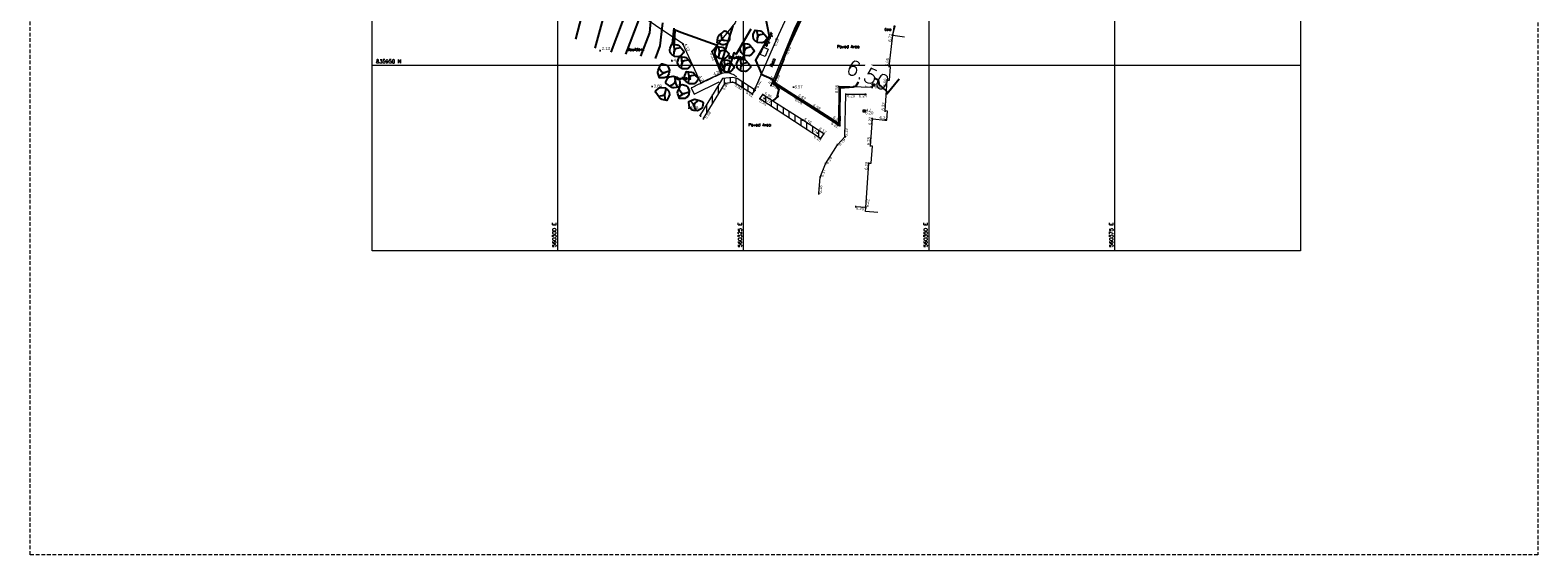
# Model space of a CAD drawing. Header units: metres. Extents: x 560229 to 560896, y 835884 to 837467.
# Tile 1 of 7: x 560229 to 560432, y 835884 to 835955. Entities that reach past the tile are written whole.
import ezdxf
from ezdxf.lldxf.tags import DXFTag

# ---------------------------------------------------------------- set-up
doc = ezdxf.new("R2010")
doc.units = ezdxf.units.M
doc.header["$PDMODE"] = 2
doc.header["$PDSIZE"] = 0.1
doc.linetypes.add('DASHED', pattern=[0.75, 0.5, -0.25])
doc.layers.get('0').update_dxf_attribs({"lineweight": 9})
for name, color, linetype, lineweight in [('Access Junction', 6, 'Continuous', 9), ('Building Footing', 1, 'Continuous', 9), ('Contour_Line', 8, 'Continuous', 9), ('Contour_Text', 8, 'Continuous', 9), ('Elev Non Surface', 6, 'Continuous', 9), ('Elev Surface', 5, 'Continuous', 9), ('Fence', 2, 'Continuous', 9), ('Gate', 2, 'Continuous', 9), ('Grid', 8, 'Continuous', 9), ('Ortho', 7, 'DASHED', 9), ('Path', 7, 'DASHED', 9), ('Signage', 11, 'Continuous', 9), ('Text', 7, 'Continuous', 9), ('Topo_Point', 7, 'Continuous', 9), ('Wall', 7, 'Continuous', 9), ('Wall_Hatch', 6, 'Continuous', 9)]:
    doc.layers.add(name, color=color, linetype=linetype, lineweight=lineweight)
doc.layers.add('Bank Bottom', color=7, linetype='Continuous', lineweight=9, true_color=0xffa500)
doc.layers.add('Boulder', color=42, linetype='Continuous')
doc.styles.add('0.3mm', font='micross.ttf', dxfattribs={"height": 0.5})
doc.styles.add('GOST Italic', font='GOST_Common Italic.ttf', dxfattribs={"height": 0.3})
doc.styles.get("Standard").update_dxf_attribs({"font": 'simplex.shx'})
tags = doc.linetypes.add('Dashed 3-1', pattern=[2, 1.5, -0.5]).pattern_tags.tags
tags[6:7] = [DXFTag(74, 4), DXFTag(75, 0), DXFTag(340, '0'), DXFTag(46, 1.0), DXFTag(50, 0.0), DXFTag(44, 0.0), DXFTag(45, 0.0)]
tags[4:5] = [DXFTag(74, 4), DXFTag(75, 0), DXFTag(340, '0'), DXFTag(46, 1.0), DXFTag(50, 0.0), DXFTag(44, 0.0), DXFTag(45, 0.0)]

# ---------------------------------------------------------------- blocks, each defined once
blk = doc.blocks.new('Armstrong Junction-Small Box')
at = {"color": 0}
for p, q in [((-0.5, 0.5), (0.5, 0.5)), ((-0.5, -0.5), (-0.5, 0.5)), ((0.5, 0.5), (0.5, -0.5)), ((0.5, -0.5), (-0.5, -0.5))]:
    blk.add_line(p, q, dxfattribs=at)
blk = doc.blocks.new('Gate 2')
at = {"layer": 'Gate'}
for p, q in [((0, -0.09), (0, 0.09)), ((0, 0.09), (0.19, 0.09)), ((3.19, 0.09), (0.19, -0.09)), ((0.19, 0.09), (3.19, -0.09)), ((0.19, 0.09), (0.19, -0.09)), ((3.19, 0.09), (3.19, -0.09)), ((3.38, 0.09), (3.19, 0.09)), ((3.38, -0.09), (3.38, 0.09)), ((0.19, -0.09), (0, -0.09)), ((3.19, -0.09), (3.38, -0.09))]:
    blk.add_line(p, q, dxfattribs=at)

msp = doc.modelspace()

# ---------------------------------------------------------------- hatches: boundary and pattern name
at = {"layer": 'Wall_Hatch'}
h = msp.add_hatch(dxfattribs=at)
h.set_pattern_fill('ANSI31', color=256, scale=0.25, angle=45)
h.paths.add_polyline_path([(560327.18, 835945.47), (560327.58, 835946.05), (560332.95, 835942.63), (560335.78, 835940.79), (560335.35, 835940.12)])
h.paths.add_polyline_path([(560319.6, 835942.81), (560322.53, 835947.58), (560323.52, 835947.7), (560323.85, 835947.61), (560326.2, 835946.12), (560326.56, 835946.65), (560324.11, 835948.21), (560323.56, 835948.35), (560322.15, 835948.19), (560319.05, 835943.15)])

# ---------------------------------------------------------------- linework, layer by layer
at = {"layer": 'Boulder'}
for points in [[(560323.11, 835953.86), (560323.08, 835953.38), (560322.81, 835952.98, -0.192633), (560322.53, 835952.79), (560322.27, 835952.73, -0.166228), (560321.98, 835952.76), (560321.43, 835953.01), (560321.51, 835953.69, -0.185004), (560321.66, 835953.98), (560322.05, 835954.32), (560322.34, 835954.56, -0.365421), (560322.58, 835954.56), (560322.96, 835954.24, -0.237385)], [(560327.41, 835953.01), (560326.93, 835953.04), (560326.52, 835953.31, -0.192633), (560326.33, 835953.58), (560326.27, 835953.85, -0.166228), (560326.3, 835954.14), (560326.55, 835954.69), (560327.23, 835954.61, -0.185004), (560327.52, 835954.46), (560327.86, 835954.07), (560328.11, 835953.77, -0.365421), (560328.1, 835953.54), (560327.78, 835953.16, -0.237385)], [(560316.2, 835951.14), (560315.72, 835951.17), (560315.31, 835951.44, -0.192633), (560315.12, 835951.72), (560315.06, 835951.98, -0.166228), (560315.09, 835952.27), (560315.35, 835952.82), (560316.03, 835952.74, -0.185004), (560316.31, 835952.59), (560316.66, 835952.2), (560316.9, 835951.91, -0.365421), (560316.9, 835951.68), (560316.57, 835951.3, -0.237385)], [(560322.24, 835950.84), (560321.77, 835950.88), (560321.36, 835951.15, -0.192633), (560321.17, 835951.42), (560321.11, 835951.69, -0.166228), (560321.14, 835951.98), (560321.39, 835952.52), (560322.07, 835952.44, -0.185004), (560322.36, 835952.29), (560322.7, 835951.9), (560322.94, 835951.61, -0.365421), (560322.94, 835951.38), (560322.62, 835951, -0.237385)], [(560325.68, 835951.26), (560325.2, 835951.3), (560324.79, 835951.57, -0.192633), (560324.6, 835951.84), (560324.54, 835952.11, -0.166228), (560324.57, 835952.4), (560324.83, 835952.95), (560325.51, 835952.87, -0.185004), (560325.79, 835952.72), (560326.14, 835952.33), (560326.38, 835952.03, -0.365421), (560326.38, 835951.8), (560326.05, 835951.42, -0.237385)], [(560314.84, 835949.79), (560315.01, 835949.34), (560314.94, 835948.85, -0.192633), (560314.77, 835948.57), (560314.55, 835948.4, -0.166228), (560314.28, 835948.3), (560313.67, 835948.3), (560313.46, 835948.95, -0.185004), (560313.48, 835949.28), (560313.68, 835949.75), (560313.85, 835950.09, -0.365421), (560314.06, 835950.19), (560314.54, 835950.06, -0.237385)], [(560317.24, 835949.49), (560316.76, 835949.52), (560316.35, 835949.79, -0.192633), (560316.16, 835950.07), (560316.1, 835950.33, -0.166228), (560316.13, 835950.62), (560316.38, 835951.17), (560317.06, 835951.09, -0.185004), (560317.35, 835950.94), (560317.69, 835950.55), (560317.94, 835950.26, -0.365421), (560317.93, 835950.02), (560317.61, 835949.64, -0.237385)], [(560322.98, 835949.07), (560322.5, 835949.1), (560322.1, 835949.37, -0.192633), (560321.91, 835949.65), (560321.84, 835949.91, -0.166228), (560321.88, 835950.2), (560322.13, 835950.75), (560322.81, 835950.67, -0.185004), (560323.09, 835950.52), (560323.44, 835950.13), (560323.68, 835949.84, -0.365421), (560323.68, 835949.61), (560323.35, 835949.23, -0.237385)], [(560325.2, 835949.16), (560324.72, 835949.19), (560324.31, 835949.46, -0.192633), (560324.12, 835949.74), (560324.06, 835950, -0.166228), (560324.09, 835950.29), (560324.35, 835950.84), (560325.03, 835950.76, -0.185004), (560325.31, 835950.61), (560325.66, 835950.22), (560325.9, 835949.93, -0.365421), (560325.9, 835949.69), (560325.57, 835949.31, -0.237385)], [(560315.06, 835948.44), (560315.53, 835948.53), (560316, 835948.38, -0.192633), (560316.25, 835948.16), (560316.38, 835947.92, -0.166228), (560316.42, 835947.63), (560316.32, 835947.04), (560315.64, 835946.94, -0.185004), (560315.33, 835947.01), (560314.89, 835947.3), (560314.58, 835947.52, -0.365421), (560314.53, 835947.74), (560314.74, 835948.19, -0.237385)], [(560318.16, 835947.47), (560317.69, 835947.5), (560317.28, 835947.78, -0.192633), (560317.09, 835948.05), (560317.03, 835948.32, -0.166228), (560317.06, 835948.61), (560317.31, 835949.15), (560317.99, 835949.07, -0.185004), (560318.28, 835948.92), (560318.62, 835948.53), (560318.86, 835948.24, -0.365421), (560318.86, 835948.01), (560318.54, 835947.63, -0.237385)], [(560313.94, 835947), (560314.41, 835946.93), (560314.79, 835946.62, -0.192633), (560314.96, 835946.33), (560315, 835946.06, -0.166228), (560314.94, 835945.78), (560314.64, 835945.25), (560313.97, 835945.39, -0.185004), (560313.7, 835945.57), (560313.39, 835945.99), (560313.17, 835946.3, -0.365421), (560313.19, 835946.53), (560313.55, 835946.88, -0.237385)], [(560317.5, 835946.98), (560317.67, 835946.53), (560317.6, 835946.05, -0.192633), (560317.43, 835945.76), (560317.22, 835945.59, -0.166228), (560316.94, 835945.5), (560316.34, 835945.5), (560316.12, 835946.15, -0.185004), (560316.14, 835946.47), (560316.35, 835946.95), (560316.51, 835947.29, -0.365421), (560316.72, 835947.38), (560317.2, 835947.25, -0.237385)], [(560319.2, 835944.08), (560318.77, 835943.87), (560318.28, 835943.9, -0.192633), (560317.98, 835944.05), (560317.79, 835944.25, -0.166228), (560317.67, 835944.51), (560317.62, 835945.12), (560318.25, 835945.39, -0.185004), (560318.57, 835945.4), (560319.06, 835945.23), (560319.42, 835945.1, -0.365421), (560319.53, 835944.9), (560319.44, 835944.41, -0.237385)]]:
    msp.add_lwpolyline(points, format="xyb", close=True, dxfattribs=at)
for points in [[(560321.92, 835954.21), (560322.03, 835953.68, 0.328864), (560322.42, 835953.32)], [(560326.8, 835953.12), (560326.89, 835954, 0.069113), (560326.89, 835954.05), (560326.79, 835954.66)], [(560327.75, 835954.19), (560327.22, 835954.09, 0.328864), (560326.86, 835953.7)], [(560315.59, 835951.26), (560315.69, 835952.14, 0.069113), (560315.68, 835952.19), (560315.58, 835952.79)], [(560316.54, 835952.33), (560316.01, 835952.23, 0.328864), (560315.65, 835951.83)], [(560322.99, 835953.25), (560322.11, 835953.35, 0.069113), (560322.07, 835953.35), (560321.46, 835953.25)], [(560321.64, 835950.96), (560321.73, 835951.84, 0.069113), (560321.73, 835951.89), (560321.63, 835952.5)], [(560322.59, 835952.03), (560322.06, 835951.93, 0.328864), (560321.7, 835951.54)], [(560325.07, 835951.38), (560325.17, 835952.26, 0.069113), (560325.17, 835952.31), (560325.06, 835952.92)], [(560326.02, 835952.45), (560325.5, 835952.35, 0.328864), (560325.13, 835951.96)], [(560313.62, 835949.6), (560313.93, 835949.16, 0.328864), (560314.44, 835949)], [(560316.63, 835949.61), (560316.72, 835950.49, 0.069113), (560316.72, 835950.54), (560316.62, 835951.14)], [(560317.58, 835950.68), (560317.05, 835950.57, 0.328864), (560316.69, 835950.18)], [(560322.37, 835949.19), (560322.47, 835950.07, 0.069113), (560322.47, 835950.12), (560322.36, 835950.72)], [(560323.33, 835950.26), (560322.8, 835950.16, 0.328864), (560322.44, 835949.76)], [(560324.59, 835949.28), (560324.69, 835950.16, 0.069113), (560324.68, 835950.21), (560324.58, 835950.81)], [(560325.54, 835950.35), (560325.01, 835950.24, 0.328864), (560324.65, 835949.85)], [(560314.99, 835949.18), (560314.15, 835948.9, 0.069113), (560314.11, 835948.88), (560313.6, 835948.53)], [(560315.04, 835947.2), (560315.52, 835947.44, 0.328864), (560315.77, 835947.91)], [(560315.68, 835948.48), (560315.81, 835947.61, 0.069113), (560315.83, 835947.56), (560316.09, 835947)], [(560317.56, 835947.59), (560317.65, 835948.47, 0.069113), (560317.65, 835948.52), (560317.55, 835949.13)], [(560318.51, 835948.66), (560317.98, 835948.56, 0.328864), (560317.62, 835948.17)], [(560313.49, 835945.85), (560314.03, 835945.91, 0.328864), (560314.42, 835946.27)], [(560314.53, 835946.83), (560314.36, 835945.96, 0.069113), (560314.36, 835945.92), (560314.41, 835945.3)], [(560317.65, 835946.38), (560316.81, 835946.09, 0.069113), (560316.77, 835946.07), (560316.26, 835945.72)], [(560316.28, 835946.79), (560316.59, 835946.35, 0.328864), (560317.1, 835946.19)], [(560318.61, 835943.88), (560318.25, 835944.69, 0.069113), (560318.23, 835944.74), (560317.84, 835945.21)], [(560318.9, 835945.29), (560318.49, 835944.93, 0.328864), (560318.38, 835944.41)]]:
    msp.add_lwpolyline(points, format="xyb", dxfattribs=at)
at = {"layer": 'Contour_Line', "linetype": 'Continuous', "lineweight": -3}
for points in [[(560302.38, 835953.51), (560303.21, 835956.58), (560306.5, 835962.16), (560309.71, 835967.69), (560314.13, 835974.75), (560314.13, 835974.75), (560318.12, 835981.32), (560321.57, 835986.91), (560321.58, 835986.91), (560325.57, 835993.75), (560328.55, 835997.41), (560333.66, 836007.73), (560336.66, 836012.48), (560342.26, 836021.02), (560344.86, 836026.07), (560347.87, 836030.86), (560350.19, 836037.75), (560354.11, 836044.2), (560357.53, 836048.39)], [(560305, 835952.27), (560306.34, 835957.2), (560307.98, 835959.99), (560314.06, 835970.45), (560315.82, 835973.27), (560315.83, 835973.27), (560317.41, 835975.88), (560324.87, 835987.98), (560324.89, 835987.98), (560326.22, 835990.26), (560331.83, 835997.13), (560333.97, 836001.46), (560339.17, 836009.71), (560348.9, 836024.52), (560348.97, 836024.67), (560349.06, 836024.8), (560353.06, 836036.69), (560355.16, 836040.15), (560360.65, 836046.85)], [(560307.14, 835951.74), (560309.45, 835957.82), (560317.28, 835971.76), (560317.62, 835972.34), (560326.61, 835987.08), (560327.19, 835987.99), (560327.63, 835988.73), (560334.44, 835996.62), (560334.44, 835996.62), (560334.88, 835997.33), (560340.97, 836007.82), (560341.62, 836008.56), (560349.63, 836022.12), (560350.19, 836023.25), (560350.19, 836023.25), (560350.96, 836023.66), (560351.98, 836025.9), (560351.96, 836025.89), (560355.36, 836033.92), (560355.93, 836035.62), (560356.22, 836036.1), (560363.76, 836045.32)], [(560367.45, 836043.99), (560361.75, 836034.41), (560361.74, 836034.37), (560359, 836031.16), (560357.87, 836028.5), (560357.88, 836028.5), (560354.77, 836021.68), (560352.41, 836020.44), (560352.42, 836020.43), (560350.73, 836017.01), (560346.47, 836009.78), (560343.04, 836005.91), (560339.73, 836000.21), (560336.18, 835994.42), (560336.18, 835994.42), (560332.02, 835989.6), (560329.81, 835985.83), (560326.87, 835981.26), (560321.61, 835972.64), (560319.25, 835968.63), (560314.53, 835960.22), (560312.52, 835956.4), (560312.3, 835954.33), (560311.11, 835951.19)], [(560327.48, 835958.66), (560328.45, 835953.88), (560328.45, 835953.88), (560326.59, 835950.69), (560327.4, 835948.85), (560327.37, 835948.76), (560327.37, 835948.78), (560328.79, 835948.15), (560328.93, 835947.85), (560328.79, 835947.49), (560328.94, 835947.6), (560328.91, 835947.53), (560328.91, 835947.53), (560329.38, 835947.23), (560329.32, 835947.26), (560329.75, 835946.74), (560329.74, 835946.75), (560329.5, 835945.85), (560329.58, 835945.84), (560329.64, 835945.84), (560328.93, 835945.19)], [(560309.12, 835951.47), (560310.88, 835956.07)], [(560314.05, 835955.7), (560313.72, 835952.59), (560313.09, 835950.91)], [(560332.63, 835956.39), (560331.38, 835953.53), (560331.38, 835953.53), (560330.35, 835950.85), (560330.39, 835950.87), (560329.09, 835947.66), (560329.09, 835947.66), (560329.61, 835947.33), (560329.59, 835947.34), (560332.85, 835945.27), (560332.86, 835945.27), (560334.57, 835944.2), (560335.59, 835943.52), (560337.75, 835942.14), (560337.75, 835942.14), (560337.75, 835942.14), (560337.94, 835941.82), (560337.98, 835943.07), (560337.97, 835943.06), (560337.98, 835946.95), (560337.98, 835946.95), (560339.77, 835947.07), (560339.74, 835947.07), (560339.74, 835947.07), (560340.15, 835947.22), (560341.17, 835948.95), (560343.09, 835948.04), (560343.18, 835947.58), (560343.19, 835947.44), (560344.24, 835946.51), (560344.26, 835946.14), (560345.96, 835948.16)], [(560315.59, 835954.99), (560315.37, 835952.91)], [(560315.68, 835952.87), (560315.78, 835954.77), (560315.78, 835954.77), (560316.52, 835954.43), (560321.44, 835952.71), (560321.45, 835952.72), (560321.05, 835951.45), (560322.08, 835948.82)], [(560323.56, 835955.31), (560321.98, 835950.3), (560322.43, 835949.15)], [(560325.98, 835954.84), (560324, 835951.46), (560323.69, 835951.64), (560322.91, 835949.15), (560322.94, 835949.07)], [(560319.11, 835947.35), (560319.11, 835947.35), (560319.11, 835947.35)]]:
    msp.add_lwpolyline(points, dxfattribs=at)
at = {"layer": 'Fence', "linetype": 'Continuous', "ltscale": 0.5}
for points in [[(560337.72, 835941.92), (560331.98, 835945.6), (560328.91, 835947.52)], [(560341.43, 835930.83), (560340.11, 835930.96)]]:
    msp.add_lwpolyline(points, dxfattribs=at)
at = {"layer": 'Grid'}
for p, q in [((560300, 835925), (560300, 836075)), ((560325, 835925), (560325, 836075)), ((560350, 835925), (560350, 836075)), ((560375, 835925), (560375, 836075)), ((560275, 835950), (560400, 835950))]:
    msp.add_line(p, q, dxfattribs=at)
at = {"layer": 'Grid', "flags": 128}
msp.add_lwpolyline([(560400, 836075), (560400, 835925), (560275, 835925), (560275, 836075)], close=True, dxfattribs=at)
at = {"layer": 'Signage'}
msp.add_lwpolyline([(560328.3, 835952.14), (560327.88, 835951.17), (560327.23, 835951.45), (560327.65, 835952.42)], close=True, dxfattribs=at)
at = {"layer": 'Topo_Point'}
for p in [(560345.07, 835954.05), (560305.68, 835951.95), (560316.83, 835952.85), (560320.73, 835951.84), (560329.41, 835953.5), (560330.82, 835951.85), (560315.35, 835950.6), (560344.61, 835949.81), (560319.24, 835947.62), (560321.93, 835948.87), (560322.53, 835947.58), (560323.52, 835947.7), (560323.85, 835947.61), (560328.91, 835947.52), (560329.12, 835947.69), (560344.34, 835947.99), (560312.69, 835947.13), (560326.2, 835946.12), (560326.56, 835946.65), (560326.57, 835946.91), (560327.18, 835945.47), (560327.58, 835946.05), (560327.77, 835945.53), (560328.69, 835947.28), (560331.7, 835947.03), (560331.98, 835945.6), (560337.82, 835947.12), (560338.77, 835946.1), (560341.42, 835946.08), (560342.31, 835947.01), (560342.48, 835947.33), (560317.61, 835944.22), (560333, 835945.22), (560335.02, 835943.95), (560341.23, 835943.84), (560344.06, 835943.84), (560319.6, 835942.81), (560332.95, 835942.63), (560337.72, 835941.92), (560337.75, 835942.21), (560342.35, 835942.8), (560344.12, 835942.62), (560334.96, 835940.85), (560335.35, 835940.12), (560335.78, 835940.79), (560338.64, 835940.37), (560337.64, 835939.3), (560342.08, 835939.14), (560336.03, 835936.74), (560341.87, 835936.82), (560335.31, 835934.92), (560335.13, 835932.71), (560340.11, 835930.96), (560341.43, 835930.83)]:
    msp.add_point(p, dxfattribs=at)
at = {"layer": 'Wall'}
msp.add_lwpolyline([(560324.08, 835948.42), (560323.91, 835948.53), (560323.75, 835948.64), (560323.59, 835948.73), (560323.41, 835948.81), (560323.24, 835948.88), (560323.05, 835948.92), (560322.86, 835948.95), (560322.66, 835948.96), (560322.47, 835948.96), (560322.28, 835948.94), (560322.09, 835948.89), (560321.91, 835948.82), (560321.74, 835948.74), (560321.57, 835948.66), (560321.39, 835948.58), (560321.22, 835948.49), (560321.05, 835948.41), (560320.87, 835948.33), (560320.7, 835948.24), (560320.53, 835948.16), (560320.35, 835948.08), (560320.18, 835948), (560320.01, 835947.91), (560319.83, 835947.83), (560319.66, 835947.75), (560319.49, 835947.67), (560319.32, 835947.58), (560319.14, 835947.5), (560318.97, 835947.42), (560318.8, 835947.34), (560318.62, 835947.25), (560318.45, 835947.17), (560318.28, 835947.09), (560318.1, 835947.01), (560317.93, 835946.93), (560318.34, 835946.1), (560321.71, 835947.75)], dxfattribs=at)
at = {"layer": 'Wall', "linetype": 'Continuous'}
msp.add_lwpolyline([(560319.6, 835942.81), (560322.53, 835947.58), (560323.52, 835947.7), (560323.85, 835947.61), (560326.2, 835946.12), (560326.56, 835946.65), (560324.11, 835948.21), (560323.56, 835948.35), (560322.15, 835948.19), (560319.05, 835943.15)], dxfattribs=at)
msp.add_lwpolyline([(560327.18, 835945.47), (560327.58, 835946.05), (560332.95, 835942.63), (560335.78, 835940.79), (560335.35, 835940.12)], close=True, dxfattribs=at)

# ---------------------------------------------------------------- block references
at = {"extrusion": (0.003139, -0.003846, 0.999988), "xscale": 0.3712594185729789, "yscale": 0.3712594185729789, "zscale": 0.3712594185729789, "rotation": 258.4375686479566}
msp.add_blockref('Gate 2', (560342.56, 835955.86, -1456.33), dxfattribs=at)
at = {"layer": 'Access Junction', "linetype": 'Continuous', "lineweight": -3, "xscale": 0.300000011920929, "yscale": 0.300000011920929, "rotation": 359.4506224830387}
for p in [(560342.48, 835947.33), (560341.23, 835943.84)]:
    msp.add_blockref('Armstrong Junction-Small Box', p, dxfattribs=at)

# ---------------------------------------------------------------- texts
at = {"layer": 'Elev Non Surface', "style": '0.3mm'}
for p in [(560327.82, 835945.31), (560334.1, 835941.25)]:
    msp.add_text('6.74', height=0.3, rotation=327.5334, dxfattribs=at).set_placement(p)
at = {"layer": 'Elev Surface', "style": '0.3mm'}
for s, rotation, p in [('6.73', 83.8776, (560344.87, 835953.13)), ('4.13', 294.7417, (560316.97, 835952.82)), ('4.33', -68.0602, (560320.43, 835951.57)), ('6.19', 66.7156, (560329.37, 835952.49)), ('6.65', 65.4012, (560330.97, 835951.4)), ('6.65', 83.8776, (560344.47, 835949.85)), ('4.33', 294.7417, (560318.93, 835948.5)), ('4.36', 24.9752, (560321.02, 835948.59)), ('5.86', 58.4069, (560322.41, 835946.6)), ('5.92', 66.7156, (560326.97, 835946.86)), ('5.97', 67.5515, (560328.69, 835947.41)), ('6.59', 67.7732, (560329.5, 835947.6)), ('6.60', 86.2368, (560344.21, 835947.09)), ('5.83', 327.5743, (560323.75, 835947.21)), ('5.91', 327.5743, (560325.24, 835946.24)), ('5.95', -32.4666, (560327.73, 835946.06)), ('5.99', 327.8554, (560328.8, 835947.16)), ('6.06', 327.8554, (560331.88, 835945.25)), ('6.57', 327.5127, (560332.29, 835945.82)), ('6.56', 89.1729, (560337.71, 835946.24)), ('6.20', -0.5494, (560338.92, 835945.69)), ('6.24', -0.5494, (560340.52, 835945.66)), ('6.42', 358.6076, (560341.34, 835947.08)), ('5.88', 58.4069, (560320.04, 835942.74)), ('5.93', -32.4666, (560327.06, 835945.1)), ('6.58', 327.9797, (560334.28, 835944.49)), ('6.32', 86.2368, (560343.96, 835943.88)), ('6.16', -33.1173, (560333.08, 835942.61)), ('6.17', 327.5334, (560335.09, 835941.31)), ('6.22', 327.3674, (560336.72, 835942.07)), ('6.58', 327.461, (560336.98, 835942.86)), ('6.19', 88.7228, (560338.99, 835940.4)), ('6.22', 85.9368, (560342.19, 835941.94)), ('6.31', 354.3037, (560343.28, 835942.77)), ('6.18', 327.5334, (560334.37, 835940.28)), ('6.19', 47.0317, (560337.99, 835939.12)), ('6.25', 85.9368, (560341.98, 835939.22)), ('6.18', 57.7526, (560336.37, 835936.64)), ('6.17', 68.5044, (560335.68, 835934.91)), ('6.28', 85.7641, (560341.69, 835935.9)), ('6.18', 85.437, (560335.5, 835932.72)), ('6.22', 85.7641, (560341.84, 835930.87)), ('6.20', 354.3033, (560340.11, 835930.57))]:
    msp.add_text(s, height=0.4, rotation=rotation, dxfattribs=at).set_placement(p)
for s, p in [('2.13', (560305.89, 835952.05)), ('4.57', (560315.56, 835950.47)), ('3.69', (560312.9, 835947)), ('6.57', (560331.85, 835946.88)), ('6.44', (560342.63, 835946.88)), ('6.46', (560317.82, 835944.1)), ('6.20', (560341.38, 835943.39))]:
    msp.add_text(s, height=0.4, dxfattribs=at).set_placement(p)
at = {"layer": 'Grid'}
msp.add_text('835950 N', height=0.5, dxfattribs=at).set_placement((560275.5, 835950.25))
for s, p in [('560300 E', (560299.75, 835925.5)), ('560325 E', (560324.75, 835925.5)), ('560350 E', (560349.75, 835925.5)), ('560375 E', (560374.75, 835925.5))]:
    msp.add_text(s, height=0.5, rotation=90, dxfattribs=at).set_placement(p)
at = {"layer": 'Text'}
for s, p in [('Signage', (560328.08, 835952.43)), ('Path', (560328.85, 835949.72))]:
    msp.add_text(s, height=0.4, rotation=66.7156, dxfattribs=at).set_placement(p)
for s, p in [('Boulders', (560309.29, 835951.91)), ('Paved Area', (560337.55, 835952.3)), ('Boulders', (560322.92, 835950.86)), ('Boulders', (560315.62, 835948.05)), ('Paved Area', (560325.64, 835941.77))]:
    msp.add_text(s, height=0.4, dxfattribs=at).set_placement(p)
at = {"layer": 'Text', "style": 'GOST Italic'}
for p in [(560342.63, 835947.24), (560341.37, 835943.75)]:
    msp.add_text('AJ', height=0.4, dxfattribs=at).set_placement(p)
at = {"layer": 'Text', "insert": (560343.98, 835954.95), "char_height": 0.3, "attachment_point": 1, "line_spacing_factor": 0.72}
msp.add_mtext_dynamic_manual_height_columns('Gate', width=1.1793, gutter_width=9.97, heights=[0], dxfattribs=at)

# ---------------------------------------------------------------- next in the draw order: texts
at = {"layer": 'Contour_Text', "linetype": 'Continuous', "lineweight": -3, "insert": (560341.74, 835948.68), "char_height": 2, "width": 1, "attachment_point": 5, "rotation": 334.6209, "bg_fill": 3, "box_fill_scale": 1.2, "bg_fill_color": 256, "bg_fill_true_color": 13158600, "bg_fill_transparency": 0}
msp.add_mtext('6.50', dxfattribs=at)

# ---------------------------------------------------------------- next in the draw order: linework, layer by layer
at = {"layer": 'Bank Bottom', "linetype": 'Dashed 3-1', "ltscale": 4}
msp.add_lwpolyline([(560365.27, 836044.58), (560360.04, 836029.45), (560359.5, 836019.23), (560358.54, 836012.73), (560351.74, 836007.74), (560341.87, 835992.63), (560334.51, 835976.03), (560327.24, 835965.58), (560323.86, 835955.68), (560320.73, 835951.84), (560321.93, 835948.87), (560319.24, 835947.62), (560316.83, 835952.85), (560309.45, 835957.82)], dxfattribs=at)
at = {"layer": 'Building Footing', "linetype": 'Continuous', "ltscale": 0.5}
msp.add_lwpolyline([(560343.08, 835930.17), (560341.39, 835930.32), (560341.43, 835930.83), (560341.87, 835936.82), (560342.17, 835936.8), (560342.34, 835939.12), (560342.08, 835939.14), (560342.35, 835942.8), (560344.12, 835942.62), (560344.28, 835942.61), (560344.36, 835943.82), (560344.06, 835943.84), (560344.34, 835947.99), (560344.64, 835947.97), (560344.76, 835949.79), (560344.61, 835949.81), (560345.07, 835954.05), (560346.66, 835953.83)], dxfattribs=at)
at = {"layer": 'Fence', "linetype": 'Continuous', "ltscale": 0.5}
for points in [[(560328.69, 835947.28), (560331.83, 835954.87), (560334.42, 835960.25), (560337.05, 835965.23), (560337.84, 835966.53), (560344.45, 835976.29), (560350.22, 835985.95), (560356.75, 835998.72), (560361.33, 836007.7), (560365.44, 836015.65)], [(560342.31, 835947.01), (560337.82, 835947.12), (560337.75, 835942.21), (560335.02, 835943.95), (560333, 835945.22), (560329.12, 835947.69), (560330.82, 835951.85), (560334.66, 835960.23), (560337.1, 835965.01)], [(560342.31, 835947.01), (560337.82, 835947.12), (560337.75, 835942.21), (560335.02, 835943.95), (560333, 835945.22), (560329.12, 835947.69), (560330.82, 835951.85)], [(560335.13, 835932.71), (560335.31, 835934.92), (560336.03, 835936.74), (560337.64, 835939.3), (560338.64, 835940.37), (560338.77, 835946.1), (560341.42, 835946.08)]]:
    msp.add_lwpolyline(points, dxfattribs=at)
at = {"layer": 'Ortho'}
msp.add_lwpolyline([(560431.94, 836085.48), (560431.94, 835884.12), (560228.93, 835884.12), (560228.93, 836085.48)], close=True, dxfattribs=at)
at = {"layer": 'Path', "linetype": 'Continuous'}
msp.add_lwpolyline([(560377.92, 836025.08), (560373.36, 836022.12), (560368.29, 836020.88), (560364.52, 836017.93), (560361.16, 836011.93), (560355.34, 835999.89), (560349.78, 835988.95), (560343.15, 835977.07), (560335.69, 835966.56), (560332.64, 835960.54), (560329.41, 835953.5), (560326.57, 835946.91)], dxfattribs=at)

doc.saveas('drawing.dxf')
